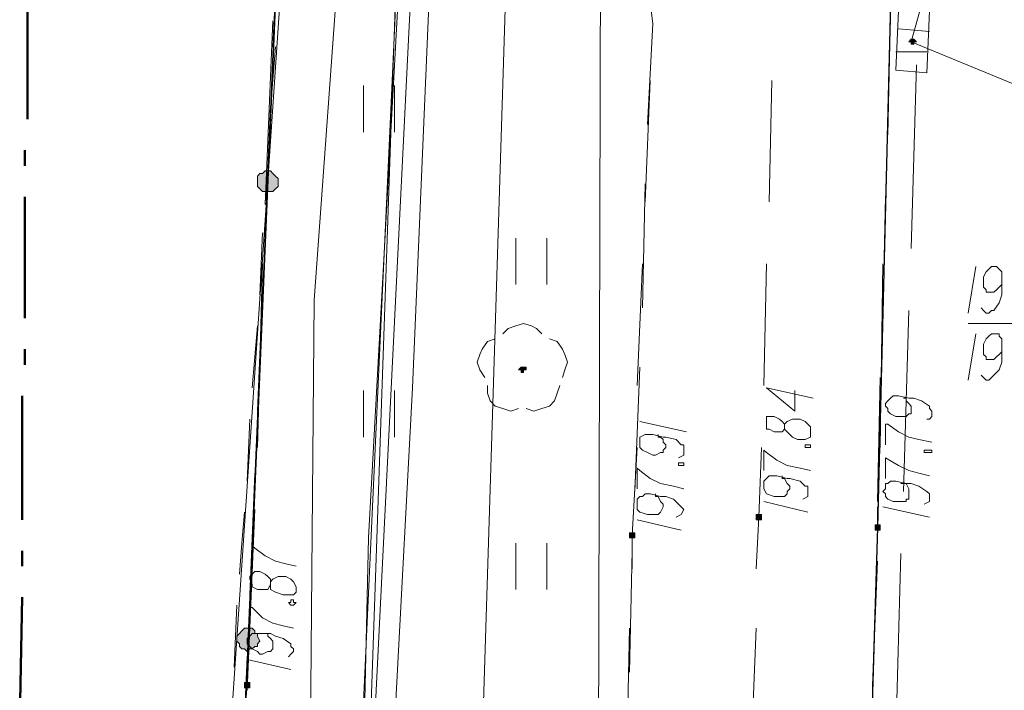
# Model space of a CAD drawing. Header units: metres. Extents: x 7431553 to 7432401, y 5544342 to 5544539.
# Tile 24 of 180: x 7432059 to 7432075, y 5544420 to 5544431. Entities that reach past the tile are written whole.
import ezdxf

# ---------------------------------------------------------------- set-up
doc = ezdxf.new("R2010")
doc.units = ezdxf.units.M
doc.header["$MEASUREMENT"] = 0
doc.layers.add('BG-PR90-PB-PZT-PZT01_2026_04_14$0$MAPA DCP', color=7, linetype='Continuous', lineweight=0)
doc.layers.add('PRIMETECH_XREF', color=7, linetype='Continuous', lineweight=5)

# ---------------------------------------------------------------- blocks, each defined once
blk = doc.blocks.new('BG-PR90-PB-PZT-PZT01_2026_04_14$0$Naddrwiną2025_v2klauzulap')
at = {"layer": 'BG-PR90-PB-PZT-PZT01_2026_04_14$0$MAPA DCP', "linetype": 'Continuous', "lineweight": 0, "true_color": 0x9a3300, "transparency": 33554559}
blk.add_hatch(color=24, dxfattribs=at).paths.add_polyline_path([(7431731.475, 5544487.597), (7431731.475, 5544487.597), (7431731.475, 5544487.639), (7431731.517, 5544487.639), (7431731.517, 5544487.639), (7431731.517, 5544487.639), (7431731.517, 5544487.639), (7431731.517, 5544487.682), (7431731.517, 5544487.682), (7431731.517, 5544487.682), (7431731.475, 5544487.682), (7431731.475, 5544487.724), (7431731.475, 5544487.724), (7431731.475, 5544487.724), (7431731.433, 5544487.682), (7431731.433, 5544487.682), (7431731.433, 5544487.682), (7431731.433, 5544487.682), (7431731.433, 5544487.639), (7431731.433, 5544487.639), (7431731.433, 5544487.639), (7431731.433, 5544487.639), (7431731.433, 5544487.639)])
at = {"layer": 'BG-PR90-PB-PZT-PZT01_2026_04_14$0$MAPA DCP', "linetype": 'Continuous', "lineweight": 0, "transparency": 33554559}
for points in [[(7431739.434, 5544487.047), (7431739.434, 5544487.047), (7431739.434, 5544487.047), (7431739.434, 5544487.047), (7431739.476, 5544487.047), (7431739.476, 5544487.089), (7431739.476, 5544487.089), (7431739.476, 5544487.089), (7431739.476, 5544487.131), (7431739.434, 5544487.131), (7431739.434, 5544487.131), (7431739.434, 5544487.131), (7431739.434, 5544487.131), (7431739.391, 5544487.131), (7431739.391, 5544487.131), (7431739.391, 5544487.131), (7431739.391, 5544487.131), (7431739.391, 5544487.089), (7431739.391, 5544487.089), (7431739.391, 5544487.089), (7431739.391, 5544487.047), (7431739.391, 5544487.047), (7431739.391, 5544487.047), (7431739.391, 5544487.047), (7431739.391, 5544487.047)], [(7431739.264, 5544485.099), (7431739.264, 5544485.099), (7431739.264, 5544485.099), (7431739.307, 5544485.099), (7431739.307, 5544485.099), (7431739.307, 5544485.142), (7431739.307, 5544485.142), (7431739.307, 5544485.142), (7431739.307, 5544485.142), (7431739.307, 5544485.184), (7431739.264, 5544485.184), (7431739.264, 5544485.184), (7431739.264, 5544485.184), (7431739.264, 5544485.184), (7431739.222, 5544485.184), (7431739.222, 5544485.184), (7431739.222, 5544485.142), (7431739.222, 5544485.142), (7431739.222, 5544485.142), (7431739.222, 5544485.142), (7431739.222, 5544485.099), (7431739.222, 5544485.099), (7431739.222, 5544485.099)], [(7431739.561, 5544483.025), (7431739.561, 5544483.025), (7431739.603, 5544483.025), (7431739.603, 5544483.11), (7431739.561, 5544483.11), (7431739.561, 5544483.11), (7431739.561, 5544483.11), (7431739.518, 5544483.11), (7431739.518, 5544483.11), (7431739.518, 5544483.11), (7431739.518, 5544483.11), (7431739.518, 5544483.067), (7431739.518, 5544483.067), (7431739.518, 5544483.067), (7431739.518, 5544483.067), (7431739.518, 5544483.025)], [(7431733.93, 5544477.098), (7431733.93, 5544477.183), (7431733.888, 5544477.225), (7431733.888, 5544477.225), (7431733.846, 5544477.268), (7431733.803, 5544477.268), (7431733.719, 5544477.268), (7431733.676, 5544477.225), (7431733.676, 5544477.225), (7431733.634, 5544477.183), (7431733.592, 5544477.141), (7431733.592, 5544477.098), (7431733.592, 5544477.056), (7431733.634, 5544477.014), (7431733.634, 5544476.971), (7431733.676, 5544476.929), (7431733.719, 5544476.929), (7431733.761, 5544476.929), (7431733.803, 5544476.929), (7431733.846, 5544476.929), (7431733.888, 5544476.971), (7431733.93, 5544477.014), (7431733.93, 5544477.056), (7431733.93, 5544477.056)], [(7431741.466, 5544476.76), (7431741.423, 5544476.802), (7431741.423, 5544476.844), (7431741.381, 5544476.887), (7431741.381, 5544476.929), (7431741.339, 5544476.929), (7431741.296, 5544476.971), (7431741.212, 5544476.929), (7431741.169, 5544476.929), (7431741.169, 5544476.887), (7431741.127, 5544476.887), (7431741.085, 5544476.844), (7431741.085, 5544476.802), (7431741.085, 5544476.717), (7431741.127, 5544476.675), (7431741.127, 5544476.675), (7431741.169, 5544476.633), (7431741.212, 5544476.59), (7431741.254, 5544476.59), (7431741.296, 5544476.59), (7431741.339, 5544476.633), (7431741.381, 5544476.633), (7431741.423, 5544476.675), (7431741.423, 5544476.717), (7431741.423, 5544476.717)], [(7431742.016, 5544476.717), (7431742.016, 5544476.717), (7431742.016, 5544476.717), (7431742.058, 5544476.717), (7431742.058, 5544476.717), (7431742.058, 5544476.76), (7431742.058, 5544476.76), (7431742.058, 5544476.76), (7431742.058, 5544476.76), (7431742.058, 5544476.802), (7431742.016, 5544476.802), (7431742.016, 5544476.802), (7431742.016, 5544476.802), (7431742.016, 5544476.802), (7431741.974, 5544476.802), (7431741.974, 5544476.802), (7431741.974, 5544476.76), (7431741.974, 5544476.76), (7431741.974, 5544476.76), (7431741.974, 5544476.76), (7431741.974, 5544476.717), (7431741.974, 5544476.717), (7431741.974, 5544476.717)]]:
    blk.add_hatch(color=256, dxfattribs=at).paths.add_polyline_path(points)
at = {"layer": 'BG-PR90-PB-PZT-PZT01_2026_04_14$0$MAPA DCP', "linetype": 'Continuous', "lineweight": 0, "true_color": 0x009a00, "transparency": 33554559}
blk.add_hatch(color=94, dxfattribs=at).paths.add_polyline_path([(7431736.894, 5544481.289), (7431736.894, 5544481.289), (7431736.894, 5544481.289), (7431736.851, 5544481.289), (7431736.851, 5544481.332), (7431736.851, 5544481.332), (7431736.809, 5544481.332), (7431736.809, 5544481.289), (7431736.809, 5544481.289), (7431736.809, 5544481.289), (7431736.809, 5544481.289), (7431736.809, 5544481.247), (7431736.809, 5544481.247), (7431736.809, 5544481.247), (7431736.809, 5544481.247), (7431736.851, 5544481.205), (7431736.851, 5544481.247), (7431736.851, 5544481.247), (7431736.894, 5544481.247), (7431736.894, 5544481.247), (7431736.894, 5544481.247)])
at = {"layer": 'BG-PR90-PB-PZT-PZT01_2026_04_14$0$MAPA DCP', "color": 1, "linetype": 'Continuous', "lineweight": 18, "transparency": 33554687}
for points in [[(7431635.886, 5544533.105), (7431638.934, 5544531.92), (7431663.403, 5544531.158), (7431665.096, 5544529.211), (7431669.541, 5544523.877), (7431682.876, 5544512.193), (7431686.983, 5544509.06), (7431687.11, 5544505.716), (7431686.813, 5544489.587), (7431687.448, 5544484.168), (7431694.603, 5544483.872), (7431701.503, 5544482.771), (7431706.456, 5544480.57), (7431739.603, 5544478.749), (7431762.082, 5544478.241), (7431770.083, 5544477.86)], [(7431658.365, 5544473.924), (7431661.371, 5544479.342), (7431661.667, 5544486.666), (7431662.26, 5544486.962), (7431666.366, 5544488.528), (7431671.531, 5544488.867), (7431684.104, 5544486.412), (7431694.01, 5544484.591), (7431708.234, 5544483.152), (7431711.197, 5544482.983), (7431711.409, 5544482.94), (7431722.5, 5544485.099), (7431725.802, 5544482.559), (7431743.117, 5544482.517), (7431770.083, 5544481.755)], [(7431672.886, 5544473.797), (7431677.839, 5544480.231), (7431680.717, 5544481.416), (7431703.493, 5544480.908), (7431737.148, 5544479.469), (7431752.218, 5544478.665), (7431760.473, 5544478.707), (7431770.083, 5544477.987)], [(7431770.083, 5544477.522), (7431750.567, 5544478.453), (7431714.838, 5544480.231), (7431710.986, 5544479.13), (7431679.49, 5544480.908), (7431677.923, 5544480.019), (7431672.547, 5544473.797)], [(7431672.759, 5544473.797), (7431675.934, 5544478.072), (7431684.019, 5544480.697), (7431718.225, 5544479.723), (7431723.94, 5544479.427), (7431745.953, 5544478.665), (7431770.083, 5544477.691)], [(7431770.083, 5544477.352), (7431750.567, 5544478.284), (7431714.838, 5544479.935), (7431711.028, 5544478.919), (7431679.49, 5544480.739), (7431678.093, 5544479.723), (7431672.928, 5544473.797)]]:
    blk.add_lwpolyline(points, dxfattribs=at)
at = {"layer": 'BG-PR90-PB-PZT-PZT01_2026_04_14$0$MAPA DCP', "linetype": 'Continuous', "lineweight": 18, "transparency": 33554687}
for points in [[(7431770.083, 5544474.643), (7431683.046, 5544480.527), (7431684.527, 5544515.452), (7431709.8, 5544513.844), (7431732.576, 5544512.404), (7431766.188, 5544504.996), (7431770.083, 5544504.869)], [(7431731.856, 5544487.724), (7431734.862, 5544487.639)], [(7431735.878, 5544487.597), (7431738.841, 5544487.512)], [(7431739.857, 5544487.47), (7431742.863, 5544487.385)], [(7431731.009, 5544487.301), (7431732.999, 5544487.258)], [(7431734.1, 5544487.216), (7431731.094, 5544487.301)], [(7431734.015, 5544487.216), (7431736.005, 5544487.174)], [(7431738.121, 5544487.131), (7431735.116, 5544487.174)], [(7431736.978, 5544487.131), (7431739.01, 5544487.089)], [(7431742.101, 5544487.004), (7431739.434, 5544487.089), (7431739.095, 5544487.089)], [(7431739.984, 5544487.089), (7431742.016, 5544487.004)], [(7431734.1, 5544485.311), (7431732.11, 5544485.353)], [(7431737.105, 5544485.226), (7431735.116, 5544485.269)], [(7431740.111, 5544485.099), (7431739.264, 5544485.142), (7431738.121, 5544485.184)], [(7431743.117, 5544485.015), (7431741.085, 5544485.099)], [(7431730.84, 5544483.364), (7431731.179, 5544483.406), (7431732.83, 5544483.321)], [(7431734.1, 5544483.279), (7431732.11, 5544483.364)], [(7431733.803, 5544483.279), (7431735.835, 5544483.237)], [(7431737.105, 5544483.152), (7431735.116, 5544483.237)], [(7431736.809, 5544483.194), (7431738.841, 5544483.11)], [(7431740.111, 5544483.067), (7431739.561, 5544483.067), (7431738.121, 5544483.152)], [(7431739.815, 5544483.067), (7431741.804, 5544483.025)], [(7431743.117, 5544482.983), (7431741.085, 5544483.025)], [(7431735.454, 5544481.67), (7431734.692, 5544481.67)], [(7431740.45, 5544481.67), (7431739.688, 5544481.67)], [(7431734.692, 5544481.162), (7431735.454, 5544481.162)], [(7431739.688, 5544481.162), (7431740.45, 5544481.162)], [(7431676.526, 5544473.754), (7431683.046, 5544480.527), (7431770.083, 5544474.643)], [(7431732.957, 5544479.173), (7431732.195, 5544479.173)], [(7431737.952, 5544479.173), (7431737.19, 5544479.173)], [(7431732.195, 5544478.665), (7431732.957, 5544478.665)], [(7431737.19, 5544478.665), (7431737.952, 5544478.665)], [(7431729.57, 5544477.268), (7431729.739, 5544477.268), (7431731.56, 5544477.183)], [(7431734.142, 5544477.056), (7431731.136, 5544477.183)], [(7431732.533, 5544477.141), (7431734.565, 5544477.056)], [(7431738.121, 5544476.929), (7431735.116, 5544477.014)], [(7431735.539, 5544477.014), (7431737.529, 5544476.929)], [(7431738.545, 5544476.887), (7431740.534, 5544476.802)], [(7431742.101, 5544476.76), (7431739.137, 5544476.887)], [(7431741.55, 5544476.76), (7431743.54, 5544476.675)]]:
    blk.add_lwpolyline(points, dxfattribs=at)
at = {"layer": 'BG-PR90-PB-PZT-PZT01_2026_04_14$0$MAPA DCP', "color": 24, "linetype": 'Continuous', "lineweight": 18, "true_color": 0x9a3300, "transparency": 33554687}
for points in [[(7431731.475, 5544487.639), (7431734.269, 5544494.413)], [(7431733.93, 5544494.116), (7431736.089, 5544491.661), (7431736.089, 5544488.571)], [(7431731.475, 5544487.639), (7431729.655, 5544488.147), (7431729.655, 5544491.195)], [(7431731.263, 5544487.428), (7431731.306, 5544487.936)], [(7431731.644, 5544487.385), (7431731.644, 5544487.893)]]:
    blk.add_lwpolyline(points, dxfattribs=at)
at = {"layer": 'BG-PR90-PB-PZT-PZT01_2026_04_14$0$MAPA DCP', "linetype": 'Continuous', "lineweight": 25, "transparency": 33554687}
blk.add_lwpolyline([(7431670.684, 5544491.322), (7431671.7, 5544491.238), (7431672.674, 5544491.111), (7431695.492, 5544486.835), (7431697.481, 5544486.454), (7431702.773, 5544486.115), (7431709.038, 5544485.734), (7431711.367, 5544485.565), (7431714.372, 5544485.523), (7431721.273, 5544486.2), (7431725.337, 5544486.92), (7431728.215, 5544487.216), (7431730.163, 5544487.258), (7431730.84, 5544487.301), (7431739.434, 5544487.089), (7431770.083, 5544486.158)], dxfattribs=at)
at = {"layer": 'BG-PR90-PB-PZT-PZT01_2026_04_14$0$MAPA DCP', "color": 24, "linetype": 'Continuous', "lineweight": 9, "true_color": 0x9a3300, "transparency": 33554687}
for points in [[(7431735.835, 5544488.782), (7431735.878, 5544488.825), (7431735.92, 5544488.867), (7431735.92, 5544488.909), (7431735.878, 5544488.952), (7431735.878, 5544488.994), (7431735.751, 5544489.079), (7431735.624, 5544489.121), (7431735.539, 5544489.121), (7431735.37, 5544489.121), (7431735.285, 5544489.121), (7431735.243, 5544489.121), (7431735.2, 5544489.079), (7431735.158, 5544489.036), (7431735.158, 5544488.994), (7431735.158, 5544488.952), (7431735.2, 5544488.909), (7431735.243, 5544488.867), (7431735.327, 5544488.825), (7431735.37, 5544488.825), (7431735.454, 5544488.825), (7431735.497, 5544488.825), (7431735.539, 5544488.867), (7431735.581, 5544488.867), (7431735.581, 5544488.909), (7431735.581, 5544488.952), (7431735.581, 5544488.994), (7431735.539, 5544489.036), (7431735.497, 5544489.079), (7431735.454, 5544489.121)], [(7431736.936, 5544488.782), (7431736.978, 5544488.825), (7431737.021, 5544488.867), (7431737.021, 5544488.909), (7431736.978, 5544488.952), (7431736.936, 5544488.994), (7431736.851, 5544489.079), (7431736.724, 5544489.121), (7431736.64, 5544489.121), (7431736.47, 5544489.121), (7431736.386, 5544489.121), (7431736.343, 5544489.121), (7431736.301, 5544489.079), (7431736.259, 5544489.079), (7431736.259, 5544489.036), (7431736.259, 5544488.994), (7431736.259, 5544488.952), (7431736.301, 5544488.909), (7431736.343, 5544488.867), (7431736.428, 5544488.825), (7431736.47, 5544488.825), (7431736.513, 5544488.825), (7431736.597, 5544488.825), (7431736.64, 5544488.867), (7431736.682, 5544488.867), (7431736.682, 5544488.909), (7431736.682, 5544488.952), (7431736.682, 5544488.994), (7431736.64, 5544489.036), (7431736.597, 5544489.079), (7431736.555, 5544489.121)], [(7431735.158, 5544488.698), (7431735.92, 5544488.571)], [(7431736.259, 5544488.698), (7431737.021, 5544488.571)]]:
    blk.add_lwpolyline(points, dxfattribs=at)
at = {"layer": 'BG-PR90-PB-PZT-PZT01_2026_04_14$0$MAPA DCP', "color": 24, "linetype": 'Continuous', "lineweight": 18, "true_color": 0x9a3300, "transparency": 33554687}
blk.add_lwpolyline([(7431731.941, 5544487.385), (7431730.967, 5544487.428), (7431730.967, 5544487.936), (7431731.983, 5544487.893)], close=True, dxfattribs=at)
at = {"layer": 'BG-PR90-PB-PZT-PZT01_2026_04_14$0$MAPA DCP', "linetype": 'Continuous', "lineweight": 9, "transparency": 33554687}
for points in [[(7431737.656, 5544487.893), (7431737.656, 5544487.936), (7431737.613, 5544487.978), (7431737.529, 5544487.978), (7431737.486, 5544487.936), (7431737.444, 5544487.936), (7431737.359, 5544487.809), (7431737.317, 5544487.682), (7431737.317, 5544487.597), (7431737.275, 5544487.428), (7431737.275, 5544487.343), (7431737.317, 5544487.301), (7431737.359, 5544487.258), (7431737.402, 5544487.216), (7431737.444, 5544487.216), (7431737.486, 5544487.258), (7431737.529, 5544487.258), (7431737.571, 5544487.301), (7431737.613, 5544487.385), (7431737.613, 5544487.428), (7431737.613, 5544487.512), (7431737.613, 5544487.555), (7431737.571, 5544487.597), (7431737.571, 5544487.639), (7431737.529, 5544487.639), (7431737.486, 5544487.639), (7431737.444, 5544487.639), (7431737.402, 5544487.597), (7431737.359, 5544487.555), (7431737.317, 5544487.555), (7431737.317, 5544487.512)], [(7431738.079, 5544487.216), (7431737.74, 5544487.216), (7431737.74, 5544487.258), (7431737.867, 5544487.428), (7431737.952, 5544487.597), (7431737.994, 5544487.766), (7431738.037, 5544487.978)], [(7431738.629, 5544487.216), (7431738.291, 5544487.216), (7431738.418, 5544487.428), (7431738.502, 5544487.597), (7431738.545, 5544487.766), (7431738.587, 5544487.936)], [(7431739.053, 5544487.851), (7431739.01, 5544487.936), (7431738.883, 5544487.936), (7431738.841, 5544487.893), (7431738.756, 5544487.766), (7431738.714, 5544487.639), (7431738.714, 5544487.555), (7431738.672, 5544487.385), (7431738.672, 5544487.301), (7431738.714, 5544487.258), (7431738.714, 5544487.216), (7431738.756, 5544487.216), (7431738.799, 5544487.216), (7431738.841, 5544487.174), (7431738.883, 5544487.216), (7431738.926, 5544487.216), (7431738.968, 5544487.258), (7431739.01, 5544487.343), (7431739.01, 5544487.428), (7431739.01, 5544487.47), (7431739.01, 5544487.555), (7431738.968, 5544487.555), (7431738.968, 5544487.597), (7431738.883, 5544487.597), (7431738.799, 5544487.597), (7431738.714, 5544487.555), (7431738.714, 5544487.512), (7431738.714, 5544487.47)], [(7431739.095, 5544487.174), (7431739.264, 5544487.936)], [(7431737.19, 5544485.734), (7431737.529, 5544485.734), (7431737.148, 5544485.269), (7431737.317, 5544486.031)], [(7431737.825, 5544485.565), (7431737.74, 5544485.565), (7431737.698, 5544485.523), (7431737.656, 5544485.48), (7431737.613, 5544485.396), (7431737.613, 5544485.311), (7431737.613, 5544485.269), (7431737.698, 5544485.269), (7431737.74, 5544485.269), (7431737.825, 5544485.269), (7431737.825, 5544485.311), (7431737.867, 5544485.396), (7431737.867, 5544485.48), (7431737.867, 5544485.523), (7431737.825, 5544485.565), (7431737.867, 5544485.607), (7431737.952, 5544485.692), (7431737.994, 5544485.777), (7431737.994, 5544485.904), (7431737.952, 5544485.988), (7431737.91, 5544485.988), (7431737.867, 5544485.988), (7431737.783, 5544485.988), (7431737.698, 5544485.904), (7431737.656, 5544485.819), (7431737.656, 5544485.777), (7431737.656, 5544485.692), (7431737.698, 5544485.607), (7431737.74, 5544485.565)], [(7431738.502, 5544485.226), (7431738.164, 5544485.226), (7431738.206, 5544485.269), (7431738.333, 5544485.438), (7431738.418, 5544485.607), (7431738.46, 5544485.819), (7431738.502, 5544485.988)], [(7431738.968, 5544485.861), (7431738.926, 5544485.946), (7431738.756, 5544485.946), (7431738.756, 5544485.904), (7431738.672, 5544485.819), (7431738.629, 5544485.65), (7431738.629, 5544485.607), (7431738.587, 5544485.438), (7431738.587, 5544485.353), (7431738.587, 5544485.311), (7431738.629, 5544485.269), (7431738.672, 5544485.226), (7431738.756, 5544485.226), (7431738.799, 5544485.226), (7431738.883, 5544485.269), (7431738.926, 5544485.396), (7431738.926, 5544485.438), (7431738.926, 5544485.48), (7431738.926, 5544485.565), (7431738.883, 5544485.607), (7431738.841, 5544485.607), (7431738.799, 5544485.65), (7431738.756, 5544485.65), (7431738.714, 5544485.607), (7431738.629, 5544485.565), (7431738.629, 5544485.523), (7431738.587, 5544485.523)], [(7431739.01, 5544485.226), (7431739.18, 5544485.946)], [(7431737.698, 5544483.194), (7431737.867, 5544483.956)], [(7431738.291, 5544483.829), (7431738.248, 5544483.914), (7431738.079, 5544483.914), (7431738.079, 5544483.872), (7431737.994, 5544483.787), (7431737.952, 5544483.618), (7431737.952, 5544483.575), (7431737.91, 5544483.406), (7431737.91, 5544483.279), (7431737.952, 5544483.194), (7431737.994, 5544483.194), (7431738.079, 5544483.194), (7431738.121, 5544483.194), (7431738.164, 5544483.237), (7431738.206, 5544483.321), (7431738.248, 5544483.406), (7431738.248, 5544483.448), (7431738.206, 5544483.533), (7431738.206, 5544483.575), (7431738.164, 5544483.575), (7431738.121, 5544483.618), (7431738.079, 5544483.618), (7431738.037, 5544483.575), (7431737.994, 5544483.575), (7431737.952, 5544483.533), (7431737.952, 5544483.491), (7431737.91, 5544483.491)], [(7431738.799, 5544483.152), (7431738.46, 5544483.152), (7431738.502, 5544483.194), (7431738.629, 5544483.364), (7431738.714, 5544483.533), (7431738.756, 5544483.745), (7431738.799, 5544483.914)], [(7431739.264, 5544483.787), (7431739.222, 5544483.872), (7431739.137, 5544483.914), (7431739.095, 5544483.872), (7431739.053, 5544483.829), (7431738.968, 5544483.745), (7431738.926, 5544483.618), (7431738.926, 5544483.533), (7431738.883, 5544483.364), (7431738.883, 5544483.279), (7431738.926, 5544483.237), (7431738.926, 5544483.194), (7431738.968, 5544483.152), (7431739.01, 5544483.152), (7431739.053, 5544483.152), (7431739.095, 5544483.152), (7431739.137, 5544483.152), (7431739.18, 5544483.194), (7431739.222, 5544483.321), (7431739.222, 5544483.364), (7431739.222, 5544483.406), (7431739.222, 5544483.491), (7431739.18, 5544483.533), (7431739.095, 5544483.575), (7431739.053, 5544483.575), (7431739.01, 5544483.533), (7431738.926, 5544483.491), (7431738.926, 5544483.448), (7431738.883, 5544483.448)], [(7431739.307, 5544483.152), (7431739.476, 5544483.872)], [(7431740.069, 5544476.844), (7431739.73, 5544476.844), (7431739.772, 5544476.887), (7431739.899, 5544477.056), (7431739.984, 5544477.225), (7431740.026, 5544477.395), (7431740.069, 5544477.564)], [(7431740.365, 5544477.141), (7431740.28, 5544477.141), (7431740.238, 5544477.098), (7431740.196, 5544477.056), (7431740.153, 5544476.971), (7431740.153, 5544476.887), (7431740.196, 5544476.844), (7431740.238, 5544476.802), (7431740.28, 5544476.802), (7431740.365, 5544476.844), (7431740.407, 5544476.844), (7431740.45, 5544476.929), (7431740.45, 5544476.971), (7431740.45, 5544477.056), (7431740.45, 5544477.098), (7431740.365, 5544477.141), (7431740.45, 5544477.141), (7431740.492, 5544477.225), (7431740.534, 5544477.352), (7431740.534, 5544477.479), (7431740.534, 5544477.522), (7431740.492, 5544477.564), (7431740.407, 5544477.564), (7431740.323, 5544477.522), (7431740.28, 5544477.479), (7431740.238, 5544477.395), (7431740.238, 5544477.352), (7431740.238, 5544477.268), (7431740.28, 5544477.183), (7431740.323, 5544477.141)], [(7431741.085, 5544476.802), (7431740.746, 5544476.802), (7431740.746, 5544476.844), (7431740.915, 5544477.014), (7431741, 5544477.183), (7431741.042, 5544477.352), (7431741.085, 5544477.522)], [(7431741.55, 5544477.437), (7431741.508, 5544477.479), (7431741.466, 5544477.522), (7431741.423, 5544477.522), (7431741.381, 5544477.479), (7431741.339, 5544477.479), (7431741.254, 5544477.352), (7431741.212, 5544477.225), (7431741.169, 5544477.141), (7431741.169, 5544476.971), (7431741.169, 5544476.887), (7431741.169, 5544476.844), (7431741.212, 5544476.802), (7431741.254, 5544476.76), (7431741.296, 5544476.76), (7431741.339, 5544476.76), (7431741.381, 5544476.802), (7431741.423, 5544476.844), (7431741.466, 5544476.929), (7431741.508, 5544476.971), (7431741.508, 5544477.014), (7431741.466, 5544477.098), (7431741.466, 5544477.141), (7431741.423, 5544477.183), (7431741.381, 5544477.183), (7431741.339, 5544477.183), (7431741.296, 5544477.183), (7431741.254, 5544477.141), (7431741.212, 5544477.098), (7431741.169, 5544477.098), (7431741.169, 5544477.056)], [(7431741.593, 5544476.76), (7431741.762, 5544477.479)]]:
    blk.add_lwpolyline(points, dxfattribs=at)
for points in [[(7431738.206, 5544487.851), (7431738.164, 5544487.851), (7431738.164, 5544487.978), (7431738.206, 5544487.978), (7431738.206, 5544487.936), (7431738.206, 5544487.893)], [(7431738.121, 5544485.904), (7431738.079, 5544485.904), (7431738.079, 5544485.988), (7431738.121, 5544485.988), (7431738.121, 5544485.946)], [(7431738.418, 5544483.829), (7431738.375, 5544483.829), (7431738.375, 5544483.914), (7431738.418, 5544483.914), (7431738.418, 5544483.872)], [(7431740.661, 5544477.437), (7431740.661, 5544477.479), (7431740.619, 5544477.479), (7431740.619, 5544477.522), (7431740.661, 5544477.522), (7431740.661, 5544477.564), (7431740.704, 5544477.522), (7431740.704, 5544477.479)]]:
    blk.add_lwpolyline(points, close=True, dxfattribs=at)
at = {"layer": 'BG-PR90-PB-PZT-PZT01_2026_04_14$0$MAPA DCP', "color": 24, "linetype": 'Continuous', "lineweight": 0, "true_color": 0x9a3300, "transparency": 33554687}
blk.add_lwpolyline([(7431731.475, 5544487.597), (7431731.475, 5544487.597), (7431731.475, 5544487.639), (7431731.517, 5544487.639), (7431731.517, 5544487.639), (7431731.517, 5544487.639), (7431731.517, 5544487.639), (7431731.517, 5544487.682), (7431731.517, 5544487.682), (7431731.517, 5544487.682), (7431731.475, 5544487.682), (7431731.475, 5544487.724), (7431731.475, 5544487.724), (7431731.475, 5544487.724), (7431731.433, 5544487.682), (7431731.433, 5544487.682), (7431731.433, 5544487.682), (7431731.433, 5544487.682), (7431731.433, 5544487.639), (7431731.433, 5544487.639), (7431731.433, 5544487.639), (7431731.433, 5544487.639), (7431731.433, 5544487.639)], close=True, dxfattribs=at)
at = {"layer": 'BG-PR90-PB-PZT-PZT01_2026_04_14$0$MAPA DCP', "linetype": 'Continuous', "lineweight": 0, "transparency": 33554687}
for points in [[(7431739.434, 5544487.047), (7431739.434, 5544487.047), (7431739.434, 5544487.047), (7431739.434, 5544487.047), (7431739.476, 5544487.047), (7431739.476, 5544487.089), (7431739.476, 5544487.089), (7431739.476, 5544487.089), (7431739.476, 5544487.131), (7431739.434, 5544487.131), (7431739.434, 5544487.131), (7431739.434, 5544487.131), (7431739.434, 5544487.131), (7431739.391, 5544487.131), (7431739.391, 5544487.131), (7431739.391, 5544487.131), (7431739.391, 5544487.131), (7431739.391, 5544487.089), (7431739.391, 5544487.089), (7431739.391, 5544487.089), (7431739.391, 5544487.047), (7431739.391, 5544487.047), (7431739.391, 5544487.047), (7431739.391, 5544487.047)], [(7431739.264, 5544485.099), (7431739.264, 5544485.099), (7431739.264, 5544485.099), (7431739.307, 5544485.099), (7431739.307, 5544485.099), (7431739.307, 5544485.142), (7431739.307, 5544485.142), (7431739.307, 5544485.142), (7431739.307, 5544485.142), (7431739.307, 5544485.184), (7431739.264, 5544485.184), (7431739.264, 5544485.184), (7431739.264, 5544485.184), (7431739.264, 5544485.184), (7431739.222, 5544485.184), (7431739.222, 5544485.184), (7431739.222, 5544485.142), (7431739.222, 5544485.142), (7431739.222, 5544485.142), (7431739.222, 5544485.142), (7431739.222, 5544485.099), (7431739.222, 5544485.099), (7431739.222, 5544485.099)], [(7431739.561, 5544483.025), (7431739.561, 5544483.025), (7431739.603, 5544483.025), (7431739.603, 5544483.11), (7431739.561, 5544483.11), (7431739.561, 5544483.11), (7431739.561, 5544483.11), (7431739.518, 5544483.11), (7431739.518, 5544483.11), (7431739.518, 5544483.11), (7431739.518, 5544483.11), (7431739.518, 5544483.067), (7431739.518, 5544483.067), (7431739.518, 5544483.067), (7431739.518, 5544483.067), (7431739.518, 5544483.025)], [(7431733.93, 5544477.098), (7431733.93, 5544477.183), (7431733.888, 5544477.225), (7431733.888, 5544477.225), (7431733.846, 5544477.268), (7431733.803, 5544477.268), (7431733.719, 5544477.268), (7431733.676, 5544477.225), (7431733.676, 5544477.225), (7431733.634, 5544477.183), (7431733.592, 5544477.141), (7431733.592, 5544477.098), (7431733.592, 5544477.056), (7431733.634, 5544477.014), (7431733.634, 5544476.971), (7431733.676, 5544476.929), (7431733.719, 5544476.929), (7431733.761, 5544476.929), (7431733.803, 5544476.929), (7431733.846, 5544476.929), (7431733.888, 5544476.971), (7431733.93, 5544477.014), (7431733.93, 5544477.056)], [(7431741.466, 5544476.76), (7431741.423, 5544476.802), (7431741.423, 5544476.844), (7431741.381, 5544476.887), (7431741.381, 5544476.929), (7431741.339, 5544476.929), (7431741.296, 5544476.971), (7431741.212, 5544476.929), (7431741.169, 5544476.929), (7431741.169, 5544476.887), (7431741.127, 5544476.887), (7431741.085, 5544476.844), (7431741.085, 5544476.802), (7431741.085, 5544476.717), (7431741.127, 5544476.675), (7431741.127, 5544476.675), (7431741.169, 5544476.633), (7431741.212, 5544476.59), (7431741.254, 5544476.59), (7431741.296, 5544476.59), (7431741.339, 5544476.633), (7431741.381, 5544476.633), (7431741.423, 5544476.675), (7431741.423, 5544476.717)], [(7431742.016, 5544476.717), (7431742.016, 5544476.717), (7431742.016, 5544476.717), (7431742.058, 5544476.717), (7431742.058, 5544476.717), (7431742.058, 5544476.76), (7431742.058, 5544476.76), (7431742.058, 5544476.76), (7431742.058, 5544476.76), (7431742.058, 5544476.802), (7431742.016, 5544476.802), (7431742.016, 5544476.802), (7431742.016, 5544476.802), (7431742.016, 5544476.802), (7431741.974, 5544476.802), (7431741.974, 5544476.802), (7431741.974, 5544476.76), (7431741.974, 5544476.76), (7431741.974, 5544476.76), (7431741.974, 5544476.76), (7431741.974, 5544476.717), (7431741.974, 5544476.717), (7431741.974, 5544476.717)]]:
    blk.add_lwpolyline(points, close=True, dxfattribs=at)
at = {"layer": 'BG-PR90-PB-PZT-PZT01_2026_04_14$0$MAPA DCP', "color": 30, "linetype": 'Continuous', "lineweight": 18, "true_color": 0xff6500, "transparency": 33554687}
for points in [[(7431667.89, 5544473.839), (7431670.007, 5544477.691), (7431681.437, 5544483.321), (7431685.205, 5544484.591), (7431704.212, 5544480.146), (7431735.708, 5544477.86), (7431770.083, 5544477.564)], [(7431770.083, 5544479.765), (7431727.961, 5544481.078), (7431727.157, 5544480.951)]]:
    blk.add_lwpolyline(points, dxfattribs=at)
at = {"layer": 'BG-PR90-PB-PZT-PZT01_2026_04_14$0$MAPA DCP', "color": 94, "linetype": 'Continuous', "lineweight": 18, "true_color": 0x009a00, "transparency": 33554687}
for points in [[(7431736.343, 5544481.713), (7431736.386, 5544481.84), (7431736.513, 5544481.924), (7431736.597, 5544481.967), (7431736.724, 5544482.009), (7431736.851, 5544481.967), (7431736.978, 5544481.924)], [(7431737.105, 5544481.882), (7431737.232, 5544481.84), (7431737.359, 5544481.797), (7431737.444, 5544481.713), (7431737.486, 5544481.586), (7431737.529, 5544481.459), (7431737.486, 5544481.332)], [(7431736.259, 5544480.951), (7431736.174, 5544481.035), (7431736.132, 5544481.162), (7431736.089, 5544481.289), (7431736.132, 5544481.416), (7431736.174, 5544481.501), (7431736.259, 5544481.586)], [(7431737.486, 5544481.205), (7431737.529, 5544481.078), (7431737.486, 5544480.951), (7431737.444, 5544480.824), (7431737.359, 5544480.739), (7431737.232, 5544480.697), (7431737.105, 5544480.697)], [(7431736.978, 5544480.654), (7431736.851, 5544480.57), (7431736.724, 5544480.527), (7431736.597, 5544480.57), (7431736.513, 5544480.612), (7431736.386, 5544480.697), (7431736.343, 5544480.824)], [(7431732.576, 5544477.141), (7431731.56, 5544477.225)], [(7431734.1, 5544477.056), (7431733.592, 5544477.098), (7431733.084, 5544477.141)], [(7431735.624, 5544476.971), (7431734.608, 5544477.014)], [(7431737.148, 5544476.844), (7431736.64, 5544476.887), (7431736.132, 5544476.929)], [(7431738.672, 5544476.76), (7431737.656, 5544476.802)], [(7431740.196, 5544476.633), (7431739.688, 5544476.675), (7431739.18, 5544476.717)], [(7431741.72, 5544476.548), (7431740.704, 5544476.59)]]:
    blk.add_lwpolyline(points, dxfattribs=at)
at = {"layer": 'BG-PR90-PB-PZT-PZT01_2026_04_14$0$MAPA DCP', "color": 94, "linetype": 'Continuous', "lineweight": 0, "true_color": 0x009a00, "transparency": 33554687}
blk.add_lwpolyline([(7431736.894, 5544481.289), (7431736.894, 5544481.289), (7431736.894, 5544481.289), (7431736.851, 5544481.289), (7431736.851, 5544481.332), (7431736.851, 5544481.332), (7431736.809, 5544481.332), (7431736.809, 5544481.289), (7431736.809, 5544481.289), (7431736.809, 5544481.289), (7431736.809, 5544481.289), (7431736.809, 5544481.247), (7431736.809, 5544481.247), (7431736.809, 5544481.247), (7431736.809, 5544481.247), (7431736.851, 5544481.205), (7431736.851, 5544481.247), (7431736.851, 5544481.247), (7431736.894, 5544481.247), (7431736.894, 5544481.247)], close=True, dxfattribs=at)
at = {"layer": 'BG-PR90-PB-PZT-PZT01_2026_04_14$0$MAPA DCP', "linetype": 'Continuous', "lineweight": 35, "transparency": 33554687}
blk.add_lwpolyline([(7431770.083, 5544475.532), (7431752.811, 5544476.294), (7431729.739, 5544477.268), (7431708.446, 5544478.03), (7431682.834, 5544479.003), (7431677.839, 5544473.754)], dxfattribs=at)
at = {"layer": 'BG-PR90-PB-PZT-PZT01_2026_04_14$0$MAPA DCP', "color": 4, "linetype": 'Continuous', "lineweight": 18, "transparency": 33554687}
for points in [[(7431732.576, 5544477.141), (7431731.56, 5544477.225)], [(7431734.1, 5544477.056), (7431733.592, 5544477.098), (7431733.084, 5544477.141)], [(7431735.624, 5544476.971), (7431734.608, 5544477.014)], [(7431737.148, 5544476.844), (7431736.64, 5544476.887), (7431736.132, 5544476.929)], [(7431738.672, 5544476.76), (7431737.656, 5544476.802)], [(7431740.196, 5544476.633), (7431739.688, 5544476.675), (7431739.18, 5544476.717)], [(7431741.72, 5544476.548), (7431740.704, 5544476.59)]]:
    blk.add_lwpolyline(points, dxfattribs=at)
at = {"layer": 'BG-PR90-PB-PZT-PZT01_2026_04_14$0$MAPA DCP', "linetype": 'Continuous', "lineweight": 50, "transparency": 33554687}
for points in [[(7431730.713, 5544473.162), (7431731.729, 5544473.162), (7431732.745, 5544473.162)], [(7431733.253, 5544473.119), (7431733.507, 5544473.119)], [(7431734.015, 5544473.119), (7431736.005, 5544473.119)], [(7431736.513, 5544473.119), (7431736.767, 5544473.119)], [(7431737.275, 5544473.077), (7431738.291, 5544473.077), (7431739.307, 5544473.077)], [(7431739.815, 5544473.077), (7431740.069, 5544473.077)], [(7431740.577, 5544473.077), (7431742.566, 5544473.035)]]:
    blk.add_lwpolyline(points, dxfattribs=at)
blk = doc.blocks.new('BG-PR90-PB-PZT-PZT01_2026_04_14')
at = {"layer": 'BG-PR90-PB-PZT-PZT01_2026_04_14$0$MAPA DCP', "rotation": 270}
blk.add_blockref('BG-PR90-PB-PZT-PZT01_2026_04_14$0$Naddrwiną2025_v2klauzulap', (1887585.788, 12976162.34), dxfattribs=at)

msp = doc.modelspace()

# ---------------------------------------------------------------- block references
at = {"layer": 'PRIMETECH_XREF', "linetype": 'Continuous', "lineweight": 0, "rotation": 360}
msp.add_blockref('BG-PR90-PB-PZT-PZT01_2026_04_14', (0, 0), dxfattribs=at)

doc.saveas('drawing.dxf')
